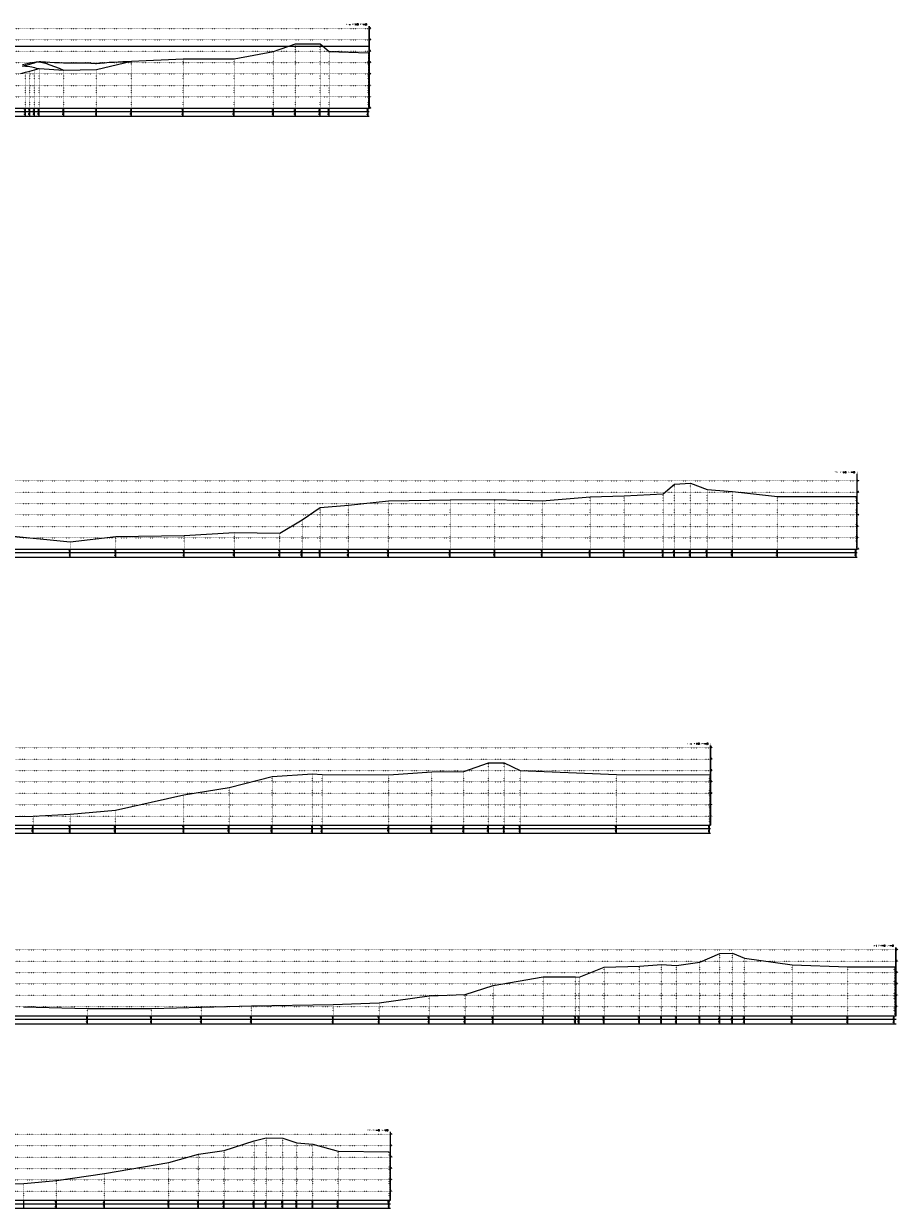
# Model space of a CAD drawing. Extents: x 391415 to 399140, y 3188456 to 3193757.
# Tile 6 of 6: x 395301 to 399140, y 3188456 to 3193656. Entities that reach past the tile are written whole.
import ezdxf
from ezdxf.enums import TextEntityAlignment as Align

# ---------------------------------------------------------------- set-up
doc = ezdxf.new("R2010")
doc.units = 0
doc.linetypes.add('X4', pattern=[1.6, 0, -1.6])
for name, color, linetype in [('DESIGN_CENTER', 1, 'CONTINUOUS'), ('DESIGN_DISTRIBUTED', 3, 'CONTINUOUS'), ('DESIGN_LOCAL', 5, 'CONTINUOUS'), ('DMX', 1, 'CONTINUOUS'), ('WSE_22_190', 4, 'CONTINUOUS'), ('zdm1', 2, 'CONTINUOUS'), ('ZDMT5', 3, 'CONTINUOUS')]:
    doc.layers.add(name, color=color, linetype=linetype)
doc.styles.add('HZ', font='rs.shx', dxfattribs={"width": 0.8, "bigfont": 'hztxt.shx'})

msp = doc.modelspace()

# ---------------------------------------------------------------- linework, layer by layer
at = {"layer": 'DESIGN_CENTER', "color": 1}
msp.add_lwpolyline([(395296.2, 3193476.8), (395308.7, 3193479.6), (395316.2, 3193481.3), (395328.7, 3193484), (395336.2, 3193485.4), (395348.7, 3193487.4), (395356.2, 3193488.3), (395368.7, 3193489.6), (395376.2, 3193487.8), (395396.2, 3193482.3), (395416.2, 3193475.7), (395436.2, 3193468.2), (395456.2, 3193460.2), (395476.2, 3193452.4), (395476.9, 3193452.2), (395621.3, 3193455.5), (395774.7, 3193491.3), (396000.3, 3193501.2), (396224.7, 3193501.7), (396396.8, 3193534.5), (396494.1, 3193568.3), (396601.6, 3193568.3), (396641.2, 3193533.7), (396812.7, 3193528.2)], dxfattribs=at)
at = {"layer": 'DESIGN_DISTRIBUTED', "color": 3}
msp.add_lwpolyline([(395296.2, 3193470.2), (395308.7, 3193473.5), (395316.2, 3193475.6), (395328.7, 3193479.1), (395336.2, 3193481.1), (395348.7, 3193484.5), (395356.2, 3193486.5), (395368.7, 3193489.8), (395376.2, 3193489.4), (395396.2, 3193488.4), (395416.2, 3193487.4), (395436.2, 3193486.3), (395456.2, 3193485.2), (395476.2, 3193484.1), (395476.9, 3193484), (395496.2, 3193484.3), (395516.2, 3193484.5), (395536.2, 3193484.5), (395556.2, 3193484.2), (395576.2, 3193483.6), (395596.2, 3193482.7), (395616.2, 3193481.4), (395621.3, 3193481), (395636.2, 3193482.8), (395656.2, 3193484.9), (395676.2, 3193486.5), (395696.2, 3193487.8), (395716.2, 3193488.8), (395736.2, 3193489.6), (395756.2, 3193490.3), (395774.7, 3193491.3), (396000.3, 3193501.2), (396224.7, 3193501.7), (396396.8, 3193534.5), (396494.1, 3193568.3), (396601.6, 3193568.3), (396641.2, 3193533.7), (396812.7, 3193528.2)], dxfattribs=at)
at = {"layer": 'DESIGN_LOCAL', "color": 5}
msp.add_lwpolyline([(395296.2, 3193470.9), (395308.7, 3193470.2), (395316.2, 3193469.4), (395328.7, 3193467.6), (395336.2, 3193466.1), (395348.7, 3193463.2), (395356.2, 3193461.4), (395368.7, 3193458.7), (395476.9, 3193452.2), (395621.3, 3193455.5), (395774.7, 3193491.3), (396000.3, 3193501.2), (396224.7, 3193501.7), (396396.8, 3193534.5), (396494.1, 3193568.3), (396601.6, 3193568.3), (396641.2, 3193533.7), (396812.7, 3193528.2)], dxfattribs=at)
at = {"layer": 'DMX', "linetype": 'Continuous', "flags": 128}
for points in [[(395288.7, 3193437.5), (395308.7, 3193442.8), (395328.7, 3193448.3), (395348.7, 3193453.6), (395368.7, 3193458.7), (395476.9, 3193452.2), (395621.3, 3193455.5), (395774.7, 3193491.3), (396000.3, 3193501.2), (396224.7, 3193501.7), (396396.8, 3193534.5), (396494.1, 3193568.3), (396601.6, 3193568.3), (396641.2, 3193533.7), (396812.7, 3193528.2)], [(395225.6, 3191409.2), (395505.5, 3191382.4), (395705.3, 3191405.1), (396005.5, 3191409.7), (396225.6, 3191422.2), (396425.4, 3191419.8), (396522.8, 3191478), (396602.3, 3191532.7), (396726.9, 3191542.2), (396902.1, 3191561.7), (397173.4, 3191565.7), (397369.1, 3191567.7), (397576.8, 3191562.2), (397787.9, 3191578.7), (397936.8, 3191583.2), (398107.4, 3191591.9), (398157.4, 3191634.7), (398226.9, 3191638.7), (398300.5, 3191612), (398412, 3191602.2), (398610, 3191580.8), (398954.1, 3191580.6)], [(394817.9, 3190173), (395343.3, 3190177.4), (395504.6, 3190185.9), (395703.5, 3190204.1), (396004.6, 3190271.7), (396203.5, 3190303.1), (396391.6, 3190351.9), (396568.3, 3190362.9), (396610.7, 3190360.2), (396903, 3190358.9), (397092.2, 3190372.9), (397233.1, 3190374.1), (397340.4, 3190411.9), (397410.5, 3190411.9), (397479.4, 3190378.2), (397902.8, 3190360.1), (398310.6, 3190358.3)], [(395300.4, 3189341.1), (395580.9, 3189332.7), (395861.4, 3189333.3), (396080.9, 3189339), (396300.3, 3189344.5), (396660, 3189351.4), (396861.3, 3189358.8), (397080.8, 3189389), (397239.1, 3189394.4), (397361.3, 3189433.9), (397580.7, 3189473), (397722.9, 3189471.7), (397739, 3189471.1), (397848.8, 3189514.5), (398003.9, 3189519.3), (398100.4, 3189527), (398165.8, 3189521.7), (398268.4, 3189536.4), (398356.2, 3189575.5), (398412.3, 3189576.5), (398464.8, 3189555), (398674, 3189524.8), (398917.9, 3189516), (399122, 3189515.6), (399124.6, 3189515.7)], [(395090.3, 3188558.7), (395301.8, 3188565.6), (395444.5, 3188579.1), (395656, 3188609.4), (395938.8, 3188657.2), (396068.7, 3188693.4), (396181.1, 3188710), (396312.2, 3188751.8), (396365.8, 3188765.4), (396438.1, 3188764.4), (396499.6, 3188743.9), (396570.8, 3188738.3), (396681.5, 3188707), (396905.8, 3188704.7)]]:
    msp.add_lwpolyline(points, dxfattribs=at)
at = {"layer": 'WSE_22_190', "color": 4}
msp.add_line((391496.2, 3193557.2), (396812.7, 3193557.2), dxfattribs=at)
at = {"layer": 'zdm1', "linetype": 'X4'}
for p, q in [((391481.2, 3193635.3), (396827.7, 3193635.3)), ((391481.2, 3193585.3), (396827.7, 3193585.3)), ((391481.2, 3193535.3), (396827.7, 3193535.3)), ((391481.2, 3193485.3), (396827.7, 3193485.3)), ((391481.2, 3193435.3), (396827.7, 3193435.3)), ((391481.2, 3193385.3), (396827.7, 3193385.3)), ((391481.2, 3193335.3), (396827.7, 3193335.3)), ((391481.2, 3193285.3), (396827.7, 3193285.3)), ((391476, 3191649.7), (398969.1, 3191649.7)), ((391476, 3191599.7), (398969.1, 3191599.7)), ((391476, 3191549.7), (398969.1, 3191549.7)), ((391476, 3191499.7), (398969.1, 3191499.7)), ((391476, 3191449.7), (398969.1, 3191449.7)), ((391476, 3191399.7), (398969.1, 3191399.7)), ((391476, 3191349.7), (398969.1, 3191349.7)), ((391449.7, 3190477.9), (398325.6, 3190477.9)), ((391449.7, 3190427.9), (398325.6, 3190427.9)), ((391449.7, 3190377.9), (398325.6, 3190377.9)), ((391449.7, 3190327.9), (398325.6, 3190327.9)), ((391449.7, 3190277.9), (398325.6, 3190277.9)), ((391449.7, 3190227.9), (398325.6, 3190227.9)), ((391449.7, 3190177.9), (398325.6, 3190177.9)), ((391445, 3189591.5), (399139.6, 3189591.5)), ((391445, 3189541.5), (399139.6, 3189541.5)), ((391445, 3189491.5), (399139.6, 3189491.5)), ((391445, 3189441.5), (399139.6, 3189441.5)), ((391445, 3189391.5), (399139.6, 3189391.5)), ((391445, 3189341.5), (399139.6, 3189341.5)), ((391464.9, 3188781.4), (396920.8, 3188781.4)), ((391464.9, 3188731.4), (396920.8, 3188731.4)), ((391464.9, 3188681.4), (396920.8, 3188681.4)), ((391464.9, 3188631.4), (396920.8, 3188631.4)), ((391464.9, 3188581.4), (396920.8, 3188581.4)), ((391464.9, 3188531.4), (396920.8, 3188531.4))]:
    msp.add_line(p, q, dxfattribs=at)
at = {"layer": 'zdm1', "linetype": 'Continuous'}
for p, q in [((396817.2, 3193285.3), (396817.2, 3193645.3)), ((396818.2, 3193285.3), (396818.2, 3193645.3)), ((391451.2, 3193270.3), (396817.7, 3193270.3)), ((391451.2, 3193250.3), (396817.7, 3193250.3)), ((391496.2, 3193285.3), (396817.7, 3193285.3)), ((398958.6, 3191349.7), (398958.6, 3191679.7)), ((398959.6, 3191349.7), (398959.6, 3191679.7)), ((391446, 3191334.7), (398959.1, 3191334.7)), ((391491, 3191349.7), (398959.1, 3191349.7)), ((391446, 3191314.7), (398959.1, 3191314.7)), ((398315.1, 3190137.9), (398315.1, 3190487.9)), ((398316.1, 3190137.9), (398316.1, 3190487.9)), ((391464.7, 3190137.9), (398315.6, 3190137.9)), ((391419.7, 3190122.9), (398315.6, 3190122.9)), ((391419.7, 3190102.9), (398315.6, 3190102.9)), ((399129.1, 3189301.5), (399129.1, 3189601.5)), ((399130.1, 3189301.5), (399130.1, 3189601.5)), ((391460, 3189301.5), (399129.6, 3189301.5)), ((391415, 3189286.5), (399129.6, 3189286.5)), ((391415, 3189266.5), (399129.6, 3189266.5)), ((396910.3, 3188491.4), (396910.3, 3188791.4)), ((396911.3, 3188491.4), (396911.3, 3188791.4)), ((391434.9, 3188476.4), (396910.8, 3188476.4)), ((391479.9, 3188491.4), (396910.8, 3188491.4)), ((391434.9, 3188456.4), (396910.8, 3188456.4))]:
    msp.add_line(p, q, dxfattribs=at)
at = {"layer": 'zdm1', "linetype": 'Continuous', "const_width": 1, "flags": 128}
for points in [[(396817.7, 3193635.3), (396817.7, 3193645.3)], [(396817.7, 3193615.3), (396817.7, 3193625.3)], [(396817.7, 3193595.3), (396817.7, 3193605.3)], [(396817.7, 3193575.3), (396817.7, 3193585.3)], [(396817.7, 3193555.3), (396817.7, 3193565.3)], [(396817.7, 3193535.3), (396817.7, 3193545.3)], [(396817.7, 3193515.3), (396817.7, 3193525.3)], [(396817.7, 3193495.3), (396817.7, 3193505.3)], [(396817.7, 3193475.3), (396817.7, 3193485.3)], [(396817.7, 3193455.3), (396817.7, 3193465.3)], [(396817.7, 3193435.3), (396817.7, 3193445.3)], [(396817.7, 3193415.3), (396817.7, 3193425.3)], [(396817.7, 3193395.3), (396817.7, 3193405.3)], [(396817.7, 3193375.3), (396817.7, 3193385.3)], [(396817.7, 3193355.3), (396817.7, 3193365.3)], [(396817.7, 3193335.3), (396817.7, 3193345.3)], [(396817.7, 3193315.3), (396817.7, 3193325.3)], [(396817.7, 3193295.3), (396817.7, 3193305.3)], [(398959.1, 3191679.7), (398959.1, 3191689.7)], [(398959.1, 3191659.7), (398959.1, 3191669.7)], [(398959.1, 3191639.7), (398959.1, 3191649.7)], [(398959.1, 3191619.7), (398959.1, 3191629.7)], [(398959.1, 3191599.7), (398959.1, 3191609.7)], [(398959.1, 3191579.7), (398959.1, 3191589.7)], [(398959.1, 3191559.7), (398959.1, 3191569.7)], [(398959.1, 3191539.7), (398959.1, 3191549.7)], [(398959.1, 3191519.7), (398959.1, 3191529.7)], [(398959.1, 3191499.7), (398959.1, 3191509.7)], [(398959.1, 3191479.7), (398959.1, 3191489.7)], [(398959.1, 3191459.7), (398959.1, 3191469.7)], [(398959.1, 3191439.7), (398959.1, 3191449.7)], [(398959.1, 3191419.7), (398959.1, 3191429.7)], [(398959.1, 3191399.7), (398959.1, 3191409.7)], [(398959.1, 3191379.7), (398959.1, 3191389.7)], [(398959.1, 3191359.7), (398959.1, 3191369.7)], [(398315.6, 3190487.9), (398315.6, 3190497.9)], [(398315.6, 3190467.9), (398315.6, 3190477.9)], [(398315.6, 3190447.9), (398315.6, 3190457.9)], [(398315.6, 3190427.9), (398315.6, 3190437.9)], [(398315.6, 3190407.9), (398315.6, 3190417.9)], [(398315.6, 3190387.9), (398315.6, 3190397.9)], [(398315.6, 3190367.9), (398315.6, 3190377.9)], [(398315.6, 3190347.9), (398315.6, 3190357.9)], [(398315.6, 3190327.9), (398315.6, 3190337.9)], [(398315.6, 3190307.9), (398315.6, 3190317.9)], [(398315.6, 3190287.9), (398315.6, 3190297.9)], [(398315.6, 3190267.9), (398315.6, 3190277.9)], [(398315.6, 3190247.9), (398315.6, 3190257.9)], [(398315.6, 3190227.9), (398315.6, 3190237.9)], [(398315.6, 3190207.9), (398315.6, 3190217.9)], [(398315.6, 3190187.9), (398315.6, 3190197.9)], [(398315.6, 3190167.9), (398315.6, 3190177.9)], [(398315.6, 3190147.9), (398315.6, 3190157.9)], [(399129.6, 3189591.5), (399129.6, 3189601.5)], [(399129.6, 3189571.5), (399129.6, 3189581.5)], [(399129.6, 3189551.5), (399129.6, 3189561.5)], [(399129.6, 3189531.5), (399129.6, 3189541.5)], [(399129.6, 3189511.5), (399129.6, 3189521.5)], [(399129.6, 3189491.5), (399129.6, 3189501.5)], [(399129.6, 3189471.5), (399129.6, 3189481.5)], [(399129.6, 3189451.5), (399129.6, 3189461.5)], [(399129.6, 3189431.5), (399129.6, 3189441.5)], [(399129.6, 3189411.5), (399129.6, 3189421.5)], [(399129.6, 3189391.5), (399129.6, 3189401.5)], [(399129.6, 3189371.5), (399129.6, 3189381.5)], [(399129.6, 3189351.5), (399129.6, 3189361.5)], [(399129.6, 3189331.5), (399129.6, 3189341.5)], [(399129.6, 3189311.5), (399129.6, 3189321.5)], [(396910.8, 3188781.4), (396910.8, 3188791.4)], [(396910.8, 3188761.4), (396910.8, 3188771.4)], [(396910.8, 3188741.4), (396910.8, 3188751.4)], [(396910.8, 3188721.4), (396910.8, 3188731.4)], [(396910.8, 3188701.4), (396910.8, 3188711.4)], [(396910.8, 3188681.4), (396910.8, 3188691.4)], [(396910.8, 3188661.4), (396910.8, 3188671.4)], [(396910.8, 3188641.4), (396910.8, 3188651.4)], [(396910.8, 3188621.4), (396910.8, 3188631.4)], [(396910.8, 3188601.4), (396910.8, 3188611.4)], [(396910.8, 3188581.4), (396910.8, 3188591.4)], [(396910.8, 3188561.4), (396910.8, 3188571.4)], [(396910.8, 3188541.4), (396910.8, 3188551.4)], [(396910.8, 3188521.4), (396910.8, 3188531.4)], [(396910.8, 3188501.4), (396910.8, 3188511.4)]]:
    msp.add_lwpolyline(points, dxfattribs=at)
at = {"layer": 'ZDMT5', "linetype": 'X4'}
for p, q in [((396494.1, 3193285.3), (396494.1, 3193568.3)), ((396601.6, 3193285.3), (396601.6, 3193568.3)), ((396396.8, 3193285.3), (396396.8, 3193534.5)), ((396641.2, 3193285.3), (396641.2, 3193533.7)), ((396812.7, 3193285.3), (396812.7, 3193528.2)), ((395348.7, 3193285.3), (395348.7, 3193453.6)), ((395368.7, 3193285.3), (395368.7, 3193458.7)), ((395476.9, 3193285.3), (395476.9, 3193452.2)), ((395621.3, 3193285.3), (395621.3, 3193455.5)), ((395774.7, 3193285.3), (395774.7, 3193491.3)), ((396000.3, 3193285.3), (396000.3, 3193501.2)), ((396224.7, 3193285.3), (396224.7, 3193501.7)), ((395308.7, 3193285.3), (395308.7, 3193442.8)), ((395328.7, 3193285.3), (395328.7, 3193448.3)), ((398157.4, 3191349.7), (398157.4, 3191634.7)), ((398226.9, 3191349.7), (398226.9, 3191638.7)), ((397936.8, 3191349.7), (397936.8, 3191583.2)), ((398107.4, 3191349.7), (398107.4, 3191591.9)), ((398300.5, 3191349.7), (398300.5, 3191612)), ((398412, 3191349.7), (398412, 3191602.2)), ((398610, 3191349.7), (398610, 3191580.8)), ((398954.1, 3191349.7), (398954.1, 3191580.6)), ((396602.3, 3191349.7), (396602.3, 3191532.7)), ((396726.9, 3191349.7), (396726.9, 3191542.2)), ((396902.1, 3191349.7), (396902.1, 3191561.7)), ((397173.4, 3191349.7), (397173.4, 3191565.7)), ((397369.1, 3191349.7), (397369.1, 3191567.7)), ((397576.8, 3191349.7), (397576.8, 3191562.2)), ((397787.9, 3191349.7), (397787.9, 3191578.7)), ((396522.8, 3191349.7), (396522.8, 3191478)), ((395505.5, 3191349.7), (395505.5, 3191382.4)), ((395705.3, 3191349.7), (395705.3, 3191405.1)), ((396005.5, 3191349.7), (396005.5, 3191409.7)), ((396225.6, 3191349.7), (396225.6, 3191422.2)), ((396425.4, 3191349.7), (396425.4, 3191419.8)), ((397340.4, 3190137.9), (397340.4, 3190411.9)), ((397410.5, 3190137.9), (397410.5, 3190411.9)), ((396391.6, 3190137.9), (396391.6, 3190351.9)), ((396568.3, 3190137.9), (396568.3, 3190362.9)), ((396610.7, 3190137.9), (396610.7, 3190360.2)), ((396903, 3190137.9), (396903, 3190358.9)), ((397092.2, 3190137.9), (397092.2, 3190372.9)), ((397233.1, 3190137.9), (397233.1, 3190374.1)), ((397479.4, 3190137.9), (397479.4, 3190378.2)), ((397902.8, 3190137.9), (397902.8, 3190360.1)), ((398310.6, 3190137.9), (398310.6, 3190358.3)), ((396203.5, 3190137.9), (396203.5, 3190303.1)), ((396004.6, 3190137.9), (396004.6, 3190271.7)), ((395343.3, 3190137.9), (395343.3, 3190177.4)), ((395504.6, 3190137.9), (395504.6, 3190185.9)), ((395703.5, 3190137.9), (395703.5, 3190204.1)), ((398356.2, 3189301.5), (398356.2, 3189575.5)), ((398412.3, 3189301.5), (398412.3, 3189576.5)), ((398464.8, 3189301.5), (398464.8, 3189555)), ((397848.8, 3189301.5), (397848.8, 3189514.5)), ((398003.9, 3189301.5), (398003.9, 3189519.3)), ((398100.4, 3189301.5), (398100.4, 3189527)), ((398165.8, 3189301.5), (398165.8, 3189521.7)), ((398268.4, 3189301.5), (398268.4, 3189536.4)), ((398674, 3189301.5), (398674, 3189524.8)), ((398917.9, 3189301.5), (398917.9, 3189516)), ((399122, 3189301.5), (399122, 3189515.6)), ((399124.6, 3189301.5), (399124.6, 3189515.7)), ((397580.7, 3189301.5), (397580.7, 3189473)), ((397722.9, 3189301.5), (397722.9, 3189471.7)), ((397739, 3189301.5), (397739, 3189471.1)), ((397361.3, 3189301.5), (397361.3, 3189433.9)), ((396300.3, 3189301.5), (396300.3, 3189344.5)), ((396660, 3189301.5), (396660, 3189351.4)), ((396861.3, 3189301.5), (396861.3, 3189358.8)), ((397080.8, 3189301.5), (397080.8, 3189389)), ((397239.1, 3189301.5), (397239.1, 3189394.4)), ((395580.9, 3189301.5), (395580.9, 3189332.7)), ((395861.4, 3189301.5), (395861.4, 3189333.3)), ((396080.9, 3189301.5), (396080.9, 3189339)), ((396312.2, 3188491.4), (396312.2, 3188751.8)), ((396365.8, 3188491.4), (396365.8, 3188765.4)), ((396438.1, 3188491.4), (396438.1, 3188764.4)), ((396499.6, 3188491.4), (396499.6, 3188743.9)), ((396570.8, 3188491.4), (396570.8, 3188738.3)), ((396068.7, 3188491.4), (396068.7, 3188693.4)), ((396181.1, 3188491.4), (396181.1, 3188710)), ((396681.5, 3188491.4), (396681.5, 3188707)), ((396905.8, 3188491.4), (396905.8, 3188704.7)), ((395938.8, 3188491.4), (395938.8, 3188657.2)), ((395301.8, 3188491.4), (395301.8, 3188565.6)), ((395444.5, 3188491.4), (395444.5, 3188579.1)), ((395656, 3188491.4), (395656, 3188609.4))]:
    msp.add_line(p, q, dxfattribs=at)
at = {"layer": 'ZDMT5', "linetype": 'Continuous'}
for p, q in [((395308.7, 3193250.3), (395308.7, 3193285.3)), ((395328.7, 3193250.3), (395328.7, 3193285.3)), ((395348.7, 3193250.3), (395348.7, 3193285.3)), ((395368.7, 3193250.3), (395368.7, 3193285.3)), ((395476.9, 3193250.3), (395476.9, 3193285.3)), ((395621.3, 3193250.3), (395621.3, 3193285.3)), ((395774.7, 3193250.3), (395774.7, 3193285.3)), ((396000.3, 3193250.3), (396000.3, 3193285.3)), ((396224.7, 3193250.3), (396224.7, 3193285.3)), ((396396.8, 3193250.3), (396396.8, 3193285.3)), ((396494.1, 3193250.3), (396494.1, 3193285.3)), ((396601.6, 3193250.3), (396601.6, 3193285.3)), ((396641.2, 3193250.3), (396641.2, 3193285.3)), ((396812.7, 3193250.3), (396812.7, 3193285.3)), ((395505.5, 3191314.7), (395505.5, 3191349.7)), ((395705.3, 3191314.7), (395705.3, 3191349.7)), ((396005.5, 3191314.7), (396005.5, 3191349.7)), ((396225.6, 3191314.7), (396225.6, 3191349.7)), ((396425.4, 3191314.7), (396425.4, 3191349.7)), ((396522.8, 3191314.7), (396522.8, 3191349.7)), ((396602.3, 3191314.7), (396602.3, 3191349.7)), ((396726.9, 3191314.7), (396726.9, 3191349.7)), ((396902.1, 3191314.7), (396902.1, 3191349.7)), ((397173.4, 3191314.7), (397173.4, 3191349.7)), ((397369.1, 3191314.7), (397369.1, 3191349.7)), ((397576.8, 3191314.7), (397576.8, 3191349.7)), ((397787.9, 3191314.7), (397787.9, 3191349.7)), ((397936.8, 3191314.7), (397936.8, 3191349.7)), ((398107.4, 3191314.7), (398107.4, 3191349.7)), ((398157.4, 3191314.7), (398157.4, 3191349.7)), ((398226.9, 3191314.7), (398226.9, 3191349.7)), ((398300.5, 3191314.7), (398300.5, 3191349.7)), ((398412, 3191314.7), (398412, 3191349.7)), ((398610, 3191314.7), (398610, 3191349.7)), ((398954.1, 3191314.7), (398954.1, 3191349.7)), ((395343.3, 3190102.9), (395343.3, 3190137.9)), ((395504.6, 3190102.9), (395504.6, 3190137.9)), ((395703.5, 3190102.9), (395703.5, 3190137.9)), ((396004.6, 3190102.9), (396004.6, 3190137.9)), ((396203.5, 3190102.9), (396203.5, 3190137.9)), ((396391.6, 3190102.9), (396391.6, 3190137.9)), ((396568.3, 3190102.9), (396568.3, 3190137.9)), ((396610.7, 3190102.9), (396610.7, 3190137.9)), ((396903, 3190102.9), (396903, 3190137.9)), ((397092.2, 3190102.9), (397092.2, 3190137.9)), ((397233.1, 3190102.9), (397233.1, 3190137.9)), ((397340.4, 3190102.9), (397340.4, 3190137.9)), ((397410.5, 3190102.9), (397410.5, 3190137.9)), ((397479.4, 3190102.9), (397479.4, 3190137.9)), ((397902.8, 3190102.9), (397902.8, 3190137.9)), ((398310.6, 3190102.9), (398310.6, 3190137.9)), ((395580.9, 3189266.5), (395580.9, 3189301.5)), ((395861.4, 3189266.5), (395861.4, 3189301.5)), ((396080.9, 3189266.5), (396080.9, 3189301.5)), ((396300.3, 3189266.5), (396300.3, 3189301.5)), ((396660, 3189266.5), (396660, 3189301.5)), ((396861.3, 3189266.5), (396861.3, 3189301.5)), ((397080.8, 3189266.5), (397080.8, 3189301.5)), ((397239.1, 3189266.5), (397239.1, 3189301.5)), ((397361.3, 3189266.5), (397361.3, 3189301.5)), ((397580.7, 3189266.5), (397580.7, 3189301.5)), ((397722.9, 3189266.5), (397722.9, 3189301.5)), ((397739, 3189266.5), (397739, 3189301.5)), ((397848.8, 3189266.5), (397848.8, 3189301.5)), ((398003.9, 3189266.5), (398003.9, 3189301.5)), ((398100.4, 3189266.5), (398100.4, 3189301.5)), ((398165.8, 3189266.5), (398165.8, 3189301.5)), ((398268.4, 3189266.5), (398268.4, 3189301.5)), ((398356.2, 3189266.5), (398356.2, 3189301.5)), ((398412.3, 3189266.5), (398412.3, 3189301.5)), ((398464.8, 3189266.5), (398464.8, 3189301.5)), ((398674, 3189266.5), (398674, 3189301.5)), ((398917.9, 3189266.5), (398917.9, 3189301.5)), ((399122, 3189266.5), (399122, 3189301.5)), ((395301.8, 3188456.4), (395301.8, 3188491.4)), ((395444.5, 3188456.4), (395444.5, 3188491.4)), ((395656, 3188456.4), (395656, 3188491.4)), ((395938.8, 3188456.4), (395938.8, 3188491.4)), ((396068.7, 3188456.4), (396068.7, 3188491.4)), ((396181.1, 3188456.4), (396181.1, 3188491.4)), ((396312.2, 3188456.4), (396312.2, 3188491.4)), ((396365.8, 3188456.4), (396365.8, 3188491.4)), ((396438.1, 3188456.4), (396438.1, 3188491.4)), ((396499.6, 3188456.4), (396499.6, 3188491.4)), ((396570.8, 3188456.4), (396570.8, 3188491.4)), ((396681.5, 3188456.4), (396681.5, 3188491.4)), ((396905.8, 3188456.4), (396905.8, 3188491.4))]:
    msp.add_line(p, q, dxfattribs=at)

# ---------------------------------------------------------------- texts
at = {"layer": 'zdm1', "linetype": 'Continuous', "style": 'HZ', "width": 0.8}
for s, p in [('30', (396818.7, 3193635.3)), ('25', (396818.7, 3193585.3)), ('20', (396818.7, 3193535.3)), ('15', (396818.7, 3193485.3)), ('10', (396818.7, 3193435.3)), ('5', (396818.7, 3193385.3)), ('0', (396818.7, 3193335.3)), ('-5', (396818.7, 3193285.3)), ('25', (398960.1, 3191649.7)), ('20', (398960.1, 3191599.7)), ('15', (398960.1, 3191549.7)), ('10', (398960.1, 3191499.7)), ('5', (398960.1, 3191449.7)), ('0', (398960.1, 3191399.7)), ('-5', (398960.1, 3191349.7)), ('30', (398316.6, 3190477.9)), ('25', (398316.6, 3190427.9)), ('20', (398316.6, 3190377.9)), ('15', (398316.6, 3190327.9)), ('10', (398316.6, 3190277.9)), ('5', (398316.6, 3190227.9)), ('0', (398316.6, 3190177.9)), ('25', (399130.6, 3189591.5)), ('20', (399130.6, 3189541.5)), ('15', (399130.6, 3189491.5)), ('10', (399130.6, 3189441.5)), ('5', (399130.6, 3189391.5)), ('0', (399130.6, 3189341.5)), ('25', (396911.8, 3188781.4)), ('20', (396911.8, 3188731.4)), ('15', (396911.8, 3188681.4)), ('10', (396911.8, 3188631.4)), ('5', (396911.8, 3188581.4)), ('0', (396911.8, 3188531.4))]:
    msp.add_text(s, height=3, dxfattribs=at).set_placement(p)
at = {"layer": 'ZDMT5', "linetype": 'Continuous', "style": 'HZ', "width": 0.8}
for p in [(396807.7, 3193650.3), (398949.1, 3191684.7), (398305.6, 3190492.9), (399119.6, 3189606.5), (396900.8, 3188796.4)]:
    msp.add_text('比例尺:  横向 1:100  纵向 1:100', height=5, dxfattribs=at).set_placement(p, align=Align.RIGHT)
for s, p in [('10.74', (395308.2, 3193277.8)), ('381.2', (395308.2, 3193260.3)), ('11.30', (395328.2, 3193277.8)), ('383.2', (395328.2, 3193260.3)), ('11.83', (395348.2, 3193277.8)), ('385.2', (395348.2, 3193260.3)), ('12.34', (395368.2, 3193277.8)), ('387.2', (395368.2, 3193260.3)), ('11.69', (395476.4, 3193277.8)), ('398.1', (395476.4, 3193260.3)), ('12.02', (395620.8, 3193277.8)), ('412.5', (395620.8, 3193260.3)), ('15.60', (395774.2, 3193277.8)), ('427.8', (395774.2, 3193260.3)), ('16.59', (395999.8, 3193277.8)), ('450.4', (395999.8, 3193260.3)), ('16.64', (396224.2, 3193277.8)), ('472.8', (396224.2, 3193260.3)), ('19.92', (396396.3, 3193277.8)), ('490.1', (396396.3, 3193260.3)), ('23.30', (396493.6, 3193277.8)), ('499.8', (396493.6, 3193260.3)), ('23.30', (396601.1, 3193277.8)), ('510.5', (396601.1, 3193260.3)), ('19.84', (396640.7, 3193277.8)), ('514.5', (396640.7, 3193260.3)), ('19.29', (396812.2, 3193277.8)), ('531.6', (396812.2, 3193260.3)), ('-1.73', (395505, 3191342.2)), ('401.5', (395505, 3191324.7)), ('0.54', (395704.8, 3191342.2)), ('421.4', (395704.8, 3191324.7)), ('1.00', (396005, 3191342.2)), ('451.5', (396005, 3191324.7)), ('2.26', (396225.1, 3191342.2)), ('473.5', (396225.1, 3191324.7)), ('2.02', (396424.9, 3191342.2)), ('493.4', (396424.9, 3191324.7)), ('7.83', (396522.3, 3191342.2)), ('503.2', (396522.3, 3191324.7)), ('13.30', (396601.8, 3191342.2)), ('511.1', (396601.8, 3191324.7)), ('14.26', (396726.4, 3191342.2)), ('523.6', (396726.4, 3191324.7)), ('16.20', (396901.6, 3191342.2)), ('541.1', (396901.6, 3191324.7)), ('16.60', (397172.9, 3191342.2)), ('568.2', (397172.9, 3191324.7)), ('16.80', (397368.6, 3191342.2)), ('587.8', (397368.6, 3191324.7)), ('16.25', (397576.3, 3191342.2)), ('608.6', (397576.3, 3191324.7)), ('17.90', (397787.4, 3191342.2)), ('629.7', (397787.4, 3191324.7)), ('18.35', (397936.3, 3191342.2)), ('644.6', (397936.3, 3191324.7)), ('19.22', (398106.9, 3191342.2)), ('661.6', (398106.9, 3191324.7)), ('23.50', (398156.9, 3191342.2)), ('666.6', (398156.9, 3191324.7)), ('23.90', (398226.4, 3191342.2)), ('673.6', (398226.4, 3191324.7)), ('21.23', (398300, 3191342.2)), ('681.0', (398300, 3191324.7)), ('20.25', (398411.5, 3191342.2)), ('692.1', (398411.5, 3191324.7)), ('18.11', (398609.5, 3191342.2)), ('711.9', (398609.5, 3191324.7)), ('18.09', (398953.6, 3191342.2)), ('746.3', (398953.6, 3191324.7)), ('-0.05', (395342.8, 3190130.4)), ('0.81', (395504.1, 3190130.4)), ('2.62', (395703, 3190130.4)), ('9.38', (396004.1, 3190130.4)), ('12.52', (396203, 3190130.4)), ('17.40', (396391.1, 3190130.4)), ('18.50', (396567.8, 3190130.4)), ('18.23', (396610.2, 3190130.4)), ('18.10', (396902.5, 3190130.4)), ('19.50', (397091.7, 3190130.4)), ('19.62', (397232.6, 3190130.4)), ('23.40', (397339.9, 3190130.4)), ('23.40', (397410, 3190130.4)), ('20.03', (397478.9, 3190130.4)), ('18.22', (397902.3, 3190130.4)), ('18.04', (398310.1, 3190130.4)), ('387.9', (395342.8, 3190112.9)), ('404.0', (395504.1, 3190112.9)), ('423.9', (395703, 3190112.9)), ('454.0', (396004.1, 3190112.9)), ('473.9', (396203, 3190112.9)), ('492.7', (396391.1, 3190112.9)), ('510.4', (396567.8, 3190112.9)), ('514.6', (396610.2, 3190112.9)), ('543.8', (396902.5, 3190112.9)), ('562.8', (397091.7, 3190112.9)), ('576.8', (397232.6, 3190112.9)), ('587.6', (397339.9, 3190112.9)), ('594.6', (397410, 3190112.9)), ('601.5', (397478.9, 3190112.9)), ('643.8', (397902.3, 3190112.9)), ('684.6', (398310.1, 3190112.9)), ('-0.88', (395580.4, 3189294)), ('-0.82', (395860.9, 3189294)), ('-0.25', (396080.4, 3189294)), ('0.30', (396299.8, 3189294)), ('0.99', (396659.5, 3189294)), ('1.73', (396860.8, 3189294)), ('4.75', (397080.3, 3189294)), ('5.29', (397238.6, 3189294)), ('9.24', (397360.8, 3189294)), ('13.15', (397580.2, 3189294)), ('13.02', (397722.4, 3189294)), ('12.96', (397738.5, 3189294)), ('17.30', (397848.3, 3189294)), ('17.78', (398003.4, 3189294)), ('18.55', (398099.9, 3189294)), ('18.02', (398165.3, 3189294)), ('19.49', (398267.9, 3189294)), ('23.40', (398355.7, 3189294)), ('23.50', (398411.8, 3189294)), ('21.35', (398464.3, 3189294)), ('18.33', (398673.5, 3189294)), ('17.45', (398917.4, 3189294)), ('17.41', (399121.5, 3189294)), ('412.1', (395580.4, 3189276.5)), ('440.1', (395860.9, 3189276.5)), ('462.1', (396080.4, 3189276.5)), ('484.0', (396299.8, 3189276.5)), ('520.0', (396659.5, 3189276.5)), ('540.1', (396860.8, 3189276.5)), ('562.1', (397080.3, 3189276.5)), ('577.9', (397238.6, 3189276.5)), ('590.1', (397360.8, 3189276.5)), ('612.1', (397580.2, 3189276.5)), ('626.3', (397722.4, 3189276.5)), ('627.9', (397738.5, 3189276.5)), ('638.9', (397848.3, 3189276.5)), ('654.4', (398003.4, 3189276.5)), ('664.0', (398099.9, 3189276.5)), ('670.6', (398165.3, 3189276.5)), ('680.8', (398267.9, 3189276.5)), ('689.6', (398355.7, 3189276.5)), ('695.2', (398411.8, 3189276.5)), ('700.5', (398464.3, 3189276.5)), ('721.4', (398673.5, 3189276.5)), ('745.8', (398917.4, 3189276.5)), ('766.2', (399121.5, 3189276.5)), ('396.5', (395444, 3188466.4)), ('4.78', (395444, 3188483.9)), ('7.81', (395655.5, 3188483.9)), ('417.6', (395655.5, 3188466.4)), ('12.59', (395938.3, 3188483.9)), ('445.9', (395938.3, 3188466.4)), ('16.20', (396068.2, 3188483.9)), ('458.9', (396068.2, 3188466.4)), ('17.86', (396180.6, 3188483.9)), ('470.1', (396180.6, 3188466.4)), ('22.04', (396311.7, 3188483.9)), ('483.2', (396311.7, 3188466.4)), ('23.40', (396365.3, 3188483.9)), ('488.6', (396365.3, 3188466.4)), ('23.30', (396437.6, 3188483.9)), ('495.8', (396437.6, 3188466.4)), ('21.25', (396499.1, 3188483.9)), ('502.0', (396499.1, 3188466.4)), ('20.69', (396570.3, 3188483.9)), ('509.1', (396570.3, 3188466.4)), ('17.56', (396681, 3188483.9)), ('520.2', (396681, 3188466.4)), ('17.33', (396905.3, 3188483.9)), ('542.6', (396905.3, 3188466.4))]:
    msp.add_text(s, height=3, rotation=90, dxfattribs=at).set_placement(p, align=Align.BOTTOM_CENTER)

doc.saveas('drawing.dxf')
